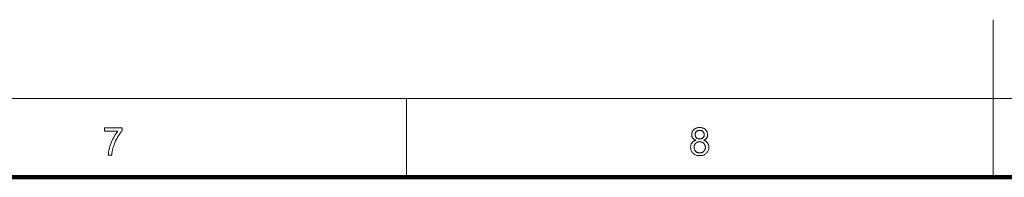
# Model space of a CAD drawing. Extents: x 0 to 1189, y 0 to 841.
# Tile 83 of 132: x 471 to 596, y 821 to 841. Entities that reach past the tile are written whole.
import ezdxf

# ---------------------------------------------------------------- set-up
doc = ezdxf.new("R2010")
doc.units = 0

msp = doc.modelspace()

# ---------------------------------------------------------------- linework, layer by layer
at = {"color": 7, "lineweight": 13}
for p, q in [((594.5, 821), (594.5, 841)), ((10, 831), (1179, 831))]:
    msp.add_line(p, q, dxfattribs=at)
at = {"color": 7, "lineweight": 13, "ltscale": 0.25}
msp.add_line((520.19, 821), (520.19, 831), dxfattribs=at)
at = {"color": 7, "lineweight": 100}
msp.add_line((1169, 821), (20, 821), dxfattribs=at)
at = {"color": 7, "lineweight": 13}
for points in [[(481.9, 826.85), (481.9, 827.26), (484.17, 827.26), (484.17, 826.93), (484.1, 826.85), (484.04, 826.77), (483.97, 826.69), (483.9, 826.6), (483.84, 826.51), (483.77, 826.41), (483.7, 826.31), (483.64, 826.21), (483.57, 826.1), (483.51, 825.98), (483.44, 825.86), (483.38, 825.74), (483.32, 825.62), (483.27, 825.5), (483.22, 825.38), (483.17, 825.26), (483.12, 825.14), (483.08, 825.02), (483.04, 824.89), (483, 824.77), (482.97, 824.68), (482.95, 824.59), (482.93, 824.5), (482.91, 824.4), (482.89, 824.31), (482.88, 824.21), (482.86, 824.11), (482.85, 824.01), (482.84, 823.91), (482.83, 823.8), (482.39, 823.8), (482.4, 823.89), (482.4, 823.98), (482.41, 824.07), (482.42, 824.16), (482.44, 824.26), (482.45, 824.36), (482.48, 824.47), (482.5, 824.58), (482.53, 824.69), (482.55, 824.8), (482.59, 824.92), (482.62, 825.04), (482.66, 825.15), (482.7, 825.26), (482.74, 825.38), (482.79, 825.49), (482.84, 825.6), (482.89, 825.71), (482.94, 825.82), (483, 825.93), (483.06, 826.04), (483.12, 826.14), (483.18, 826.24), (483.24, 826.34), (483.3, 826.43), (483.36, 826.52), (483.42, 826.61), (483.49, 826.69), (483.55, 826.77), (483.62, 826.85)], [(556.85, 825.7), (556.8, 825.72), (556.75, 825.75), (556.7, 825.77), (556.66, 825.79), (556.62, 825.82), (556.58, 825.85), (556.54, 825.88), (556.51, 825.91), (556.48, 825.95), (556.45, 825.98), (556.43, 826.02), (556.41, 826.06), (556.39, 826.1), (556.37, 826.14), (556.36, 826.18), (556.34, 826.23), (556.33, 826.27), (556.33, 826.32), (556.32, 826.37), (556.32, 826.42), (556.33, 826.49), (556.33, 826.56), (556.35, 826.64), (556.37, 826.7), (556.39, 826.77), (556.42, 826.83), (556.46, 826.89), (556.5, 826.95), (556.55, 827.01), (556.6, 827.06), (556.65, 827.11), (556.71, 827.15), (556.78, 827.19), (556.85, 827.23), (556.92, 827.25), (556.99, 827.28), (557.07, 827.3), (557.15, 827.31), (557.24, 827.32), (557.33, 827.32), (557.42, 827.32), (557.5, 827.31), (557.59, 827.3), (557.67, 827.28), (557.74, 827.25), (557.81, 827.22), (557.88, 827.19), (557.95, 827.15), (558.01, 827.1), (558.07, 827.05), (558.12, 827), (558.17, 826.94), (558.21, 826.88), (558.24, 826.82), (558.28, 826.76), (558.3, 826.69), (558.32, 826.62), (558.33, 826.55), (558.34, 826.48), (558.35, 826.4), (558.34, 826.36), (558.34, 826.31), (558.33, 826.26), (558.32, 826.22), (558.31, 826.18), (558.3, 826.14), (558.28, 826.09), (558.26, 826.06), (558.24, 826.02), (558.22, 825.98), (558.19, 825.95), (558.16, 825.91), (558.13, 825.88), (558.09, 825.85), (558.06, 825.82), (558.02, 825.79), (557.97, 825.77), (557.93, 825.75), (557.88, 825.72), (557.83, 825.7), (557.89, 825.68), (557.95, 825.66), (558.01, 825.63), (558.06, 825.6), (558.11, 825.57), (558.16, 825.53), (558.21, 825.49), (558.25, 825.45), (558.28, 825.41), (558.32, 825.36), (558.35, 825.32), (558.38, 825.27), (558.41, 825.22), (558.43, 825.16), (558.45, 825.11), (558.46, 825.05), (558.47, 824.99), (558.48, 824.93), (558.49, 824.87), (558.49, 824.81), (558.49, 824.72), (558.48, 824.63), (558.46, 824.55), (558.44, 824.47), (558.41, 824.39), (558.37, 824.32), (558.33, 824.25), (558.29, 824.18), (558.23, 824.11), (558.17, 824.05), (558.11, 823.99), (558.04, 823.94), (557.96, 823.89), (557.88, 823.86), (557.8, 823.82), (557.72, 823.79), (557.63, 823.77), (557.53, 823.76), (557.44, 823.75), (557.34, 823.75), (557.23, 823.75), (557.14, 823.76), (557.04, 823.77), (556.95, 823.79), (556.87, 823.82), (556.79, 823.86), (556.71, 823.9), (556.63, 823.94), (556.57, 823.99), (556.5, 824.05), (556.44, 824.11), (556.39, 824.18), (556.34, 824.25), (556.3, 824.32), (556.26, 824.4), (556.23, 824.47), (556.21, 824.56), (556.19, 824.64), (556.19, 824.73), (556.18, 824.82), (556.18, 824.88), (556.19, 824.95), (556.2, 825.01), (556.21, 825.07), (556.23, 825.13), (556.24, 825.19), (556.27, 825.24), (556.29, 825.29), (556.32, 825.34), (556.36, 825.39), (556.39, 825.43), (556.43, 825.48), (556.47, 825.51), (556.52, 825.55), (556.57, 825.58), (556.62, 825.61), (556.67, 825.64), (556.73, 825.66), (556.79, 825.68)], [(556.76, 826.43), (556.76, 826.38), (556.77, 826.34), (556.78, 826.29), (556.79, 826.25), (556.8, 826.21), (556.82, 826.17), (556.84, 826.13), (556.86, 826.09), (556.89, 826.06), (556.92, 826.03), (556.96, 826), (556.99, 825.97), (557.03, 825.94), (557.07, 825.92), (557.11, 825.91), (557.15, 825.89), (557.19, 825.88), (557.24, 825.87), (557.29, 825.87), (557.34, 825.87), (557.39, 825.87), (557.43, 825.87), (557.48, 825.88), (557.52, 825.89), (557.56, 825.91), (557.6, 825.92), (557.64, 825.94), (557.68, 825.97), (557.71, 825.99), (557.74, 826.02), (557.77, 826.06), (557.8, 826.09), (557.83, 826.12), (557.85, 826.16), (557.86, 826.2), (557.88, 826.24), (557.89, 826.28), (557.9, 826.32), (557.9, 826.36), (557.9, 826.41), (557.9, 826.45), (557.9, 826.5), (557.89, 826.54), (557.88, 826.58), (557.86, 826.62), (557.84, 826.66), (557.82, 826.7), (557.8, 826.74), (557.77, 826.77), (557.74, 826.8), (557.71, 826.84), (557.67, 826.86), (557.63, 826.89), (557.6, 826.91), (557.56, 826.93), (557.52, 826.94), (557.47, 826.95), (557.43, 826.96), (557.38, 826.96), (557.33, 826.97), (557.28, 826.96), (557.24, 826.96), (557.19, 826.95), (557.15, 826.94), (557.11, 826.93), (557.07, 826.91), (557.03, 826.89), (556.99, 826.87), (556.96, 826.84), (556.92, 826.81), (556.89, 826.78), (556.87, 826.74), (556.84, 826.71), (556.82, 826.67), (556.8, 826.64), (556.79, 826.6), (556.78, 826.56), (556.77, 826.52), (556.76, 826.47)], [(556.62, 824.81), (556.62, 824.78), (556.63, 824.74), (556.63, 824.71), (556.64, 824.67), (556.65, 824.63), (556.66, 824.6), (556.67, 824.56), (556.68, 824.53), (556.69, 824.49), (556.71, 824.46), (556.73, 824.43), (556.75, 824.39), (556.77, 824.36), (556.79, 824.33), (556.82, 824.31), (556.85, 824.28), (556.87, 824.26), (556.9, 824.23), (556.94, 824.21), (556.97, 824.19), (557, 824.17), (557.04, 824.16), (557.08, 824.14), (557.11, 824.13), (557.15, 824.12), (557.19, 824.11), (557.22, 824.11), (557.26, 824.1), (557.3, 824.1), (557.34, 824.1), (557.4, 824.1), (557.46, 824.11), (557.52, 824.12), (557.57, 824.13), (557.62, 824.15), (557.67, 824.17), (557.72, 824.2), (557.76, 824.23), (557.81, 824.26), (557.85, 824.3), (557.89, 824.34), (557.92, 824.38), (557.95, 824.43), (557.98, 824.47), (558, 824.52), (558.02, 824.57), (558.03, 824.63), (558.04, 824.68), (558.05, 824.74), (558.05, 824.8), (558.05, 824.86), (558.04, 824.92), (558.03, 824.98), (558.02, 825.03), (558, 825.08), (557.97, 825.13), (557.95, 825.18), (557.92, 825.23), (557.88, 825.27), (557.84, 825.31), (557.8, 825.35), (557.76, 825.39), (557.71, 825.42), (557.66, 825.44), (557.61, 825.47), (557.56, 825.48), (557.5, 825.5), (557.45, 825.51), (557.39, 825.51), (557.33, 825.52), (557.27, 825.51), (557.21, 825.51), (557.15, 825.5), (557.1, 825.48), (557.05, 825.47), (557, 825.44), (556.95, 825.42), (556.91, 825.39), (556.86, 825.35), (556.82, 825.32), (556.79, 825.28), (556.75, 825.23), (556.72, 825.19), (556.7, 825.14), (556.67, 825.09), (556.66, 825.04), (556.64, 824.99), (556.63, 824.93), (556.63, 824.87)]]:
    msp.add_lwpolyline(points, close=True, dxfattribs=at)

doc.saveas('drawing.dxf')
